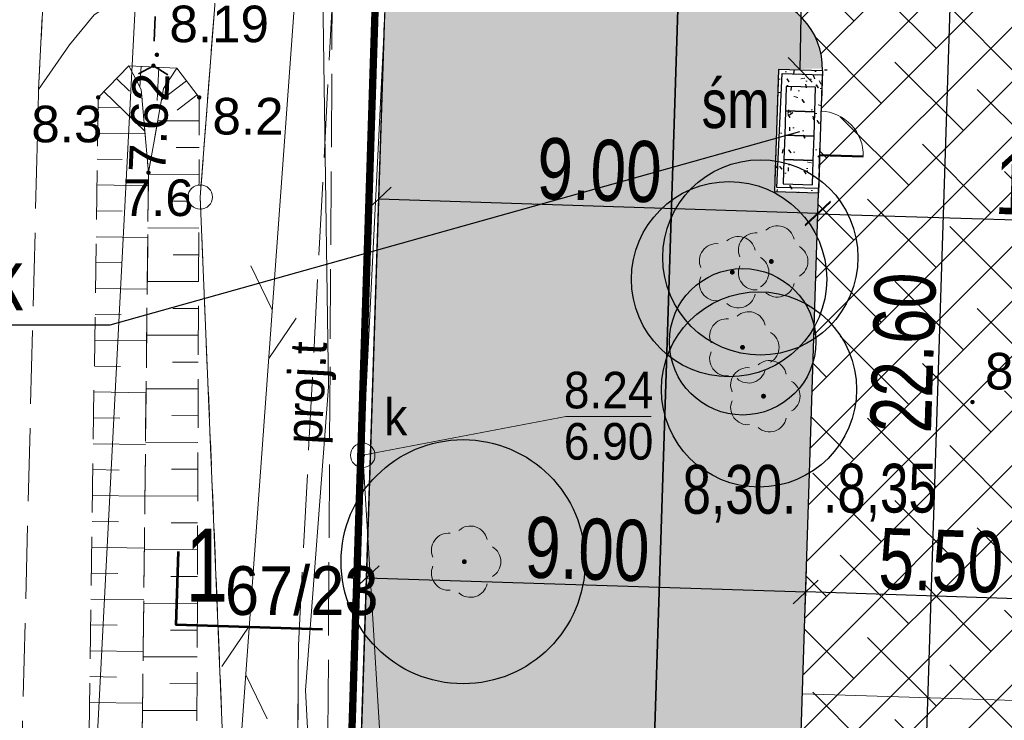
# Model space of a CAD drawing. Extents: x -3 to 10956327, y 0 to 11904415.
# Tile 8 of 15: x 5478128 to 5478148, y 5952206 to 5952220. Entities that reach past the tile are written whole.
import ezdxf
from ezdxf.enums import TextEntityAlignment as Align

# ---------------------------------------------------------------- set-up
doc = ezdxf.new("R2010")
doc.units = 0
doc.header["$LTSCALE"] = 0.5
doc.header["$PDMODE"] = 33
doc.header["$PDSIZE"] = 0.3
for name, pattern in [('1 1', [2, 1, -1]), ('2 1', [3, 2, -1]), ('3 1', [4, 3, -1]), ('EGKK', [4, 3, -1]), ('EGUG', [2, 1, -1]), ('HIDDEN', [0.375, 0.25, -0.125])]:
    doc.linetypes.add(name, pattern=pattern)
doc.layers.get('0').update_dxf_attribs({"color": 251})
doc.layers.get('Defpoints').update_dxf_attribs({"color": 251})
for name, color, linetype, lineweight in [('--budynek', 7, 'Continuous', 20), ('--drzewa do usunięcia', 1, 'Continuous', 30), ('--linia  zabudowy', 1, 'Continuous', 35), ('--naw.utw.proj', 251, 'Continuous', 0), ('--wymiary', 7, 'Continuous', 0), ('--zagos.terenu', 7, 'Continuous', 30), ('EGDE', 7, 'Continuous', 20), ('EGDE_O', 7, 'Continuous', 20), ('EGKK', 251, 'Continuous', 20), ('EGPG', 251, 'Continuous', 20), ('EGPG_O', 251, 'Continuous', 20), ('EGUG', 251, 'Continuous', 20), ('OTK', 251, 'Continuous', 20), ('OTR', 251, 'Continuous', 20), ('OTRN', 251, 'Continuous', 20), ('OTRN_O', 251, 'Continuous', 18), ('OTRS', 251, 'Continuous', 20), ('OTRS_O', 251, 'Continuous', 18), ('OTZ', 3, 'Continuous', 20), ('SUE', 251, 'Continuous', 20), ('SUK', 251, 'Continuous', 20), ('SUK_O', 251, 'Continuous', 20), ('SUPS', 251, 'Continuous', 20), ('SUPS_O', 251, 'Continuous', 0), ('SUT', 251, 'Continuous', 20), ('SUT_O', 251, 'Continuous', 20)]:
    doc.layers.add(name, color=color, linetype=linetype, lineweight=lineweight)
for name, color, linetype in [('--drzewa', 74, 'Continuous'), ('--granica', 2, 'Continuous'), ('--OPISY', 7, 'Continuous'), ('--rzędne terenu', 5, 'Continuous'), ('--trawa', 104, 'Continuous'), ('--utw.ażur', 251, 'Continuous'), ('-przekrój porzez terenPZT', 3, 'Continuous')]:
    doc.layers.add(name, color=color, linetype=linetype)
doc.styles.add('1-500', font='arial.ttf', dxfattribs={"width": 0.75, "height": 1.25})
doc.styles.add('BDOT', font='Arial.ttf', dxfattribs={"width": 0.9})
doc.styles.add('EGBP', font='arial.ttf')
doc.styles.add('EGiB', font='Arial.ttf', dxfattribs={"width": 0.9})
doc.styles.add('GESUT', font='Arial.ttf', dxfattribs={"width": 0.9})
doc.styles.add('STYL-1', font='arial.ttf', dxfattribs={"width": 0.75})
doc.linetypes.add('LINIA ZAB2', pattern='A,0.4,[135,RODZLIN.shx,S=0.015,R=0,X=-0.1,Y=0],0.4', length=0.8)
doc.linetypes.add('OGRODZENIE1', pattern='A,0.4,-0.06,[143,RODZLIN.shx,S=0.012,R=0,X=0,Y=0],-0.06,0.4', length=0.92)
doc.linetypes.add('SUTP', pattern='A,7.5,[50,msgB.shx,S=1,R=0,X=0,Y=0],15,[50,msgB.shx,S=1,R=180,X=0,Y=0],7.5', length=30)
doc.dimstyles.new('1-500', dxfattribs={"dimtxt": 1.25, "dimasz": 0.5, "dimexe": 0.5, "dimexo": 1, "dimgap": 0.09, "dimtad": 1, "dimzin": 0, "dimdsep": 46, "dimtxsty": '1-500', "dimblk": 'OBLIQUE', "dimcen": 0.09, "dimclrt": 256, "dimadec": 0, "dimazin": 0, "dimtfac": 1, "dimtdec": 4, "dimtix": 1, "dimtofl": 0, "dimtmove": 2, "dimatfit": 3, "dimldrblk": 'OBLIQUE', "dimfxl": 0.5, "dimfxlon": 1, "dimtvp": 0.9, "dimtolj": 1, "dimtzin": 0, "dimarcsym": 0})

# ---------------------------------------------------------------- blocks, each defined once
blk = doc.blocks.new('OTZL')
at = {"layer": 'OTZ', "color": 0, "lineweight": 18, "const_width": 0.1}
blk.add_lwpolyline([(-0.05, 0, 1), (0.05, 0, 1)], format="xyb", close=True, dxfattribs=at)
at = {"layer": 'OTZ', "color": 0, "lineweight": 18}
for centre, start, end in [((0.247, 0.761), 12, 132), ((-0.647, 0.47), 84, 204), ((0.8, 0), 300, 60), ((-0.647, -0.47), 156, 276), ((0.247, -0.761), 228, 348)]:
    blk.add_arc(centre, 0.7, start, end, dxfattribs=at)
blk = doc.blocks.new('OTRN')
at = {"layer": 'OTRN', "color": 0, "const_width": 0.09}
blk.add_lwpolyline([(-0.045, 0, 1), (0.045, 0, 1)], format="xyb", close=True, dxfattribs=at)
at = {"layer": 'OTRN_O', "color": 0, "style": 'BDOT'}
blk.add_attdef('RZEDNA', (0.514, 0.515), '', height=1.5, dxfattribs=at)
blk = doc.blocks.new('SUKS')
at = {"layer": 'SUK', "color": 0, "lineweight": 18}
blk.add_circle((0, 0), 0.5, dxfattribs=at)
blk = doc.blocks.new('SUPS_A')
at = {"layer": 'SUPS', "color": 0, "const_width": 0.09, "flags": 128}
blk.add_lwpolyline([(-0.045, 0, 1), (0.045, 0, 1)], format="xyb", close=True, dxfattribs=at)
at = {"layer": 'SUPS_O', "color": 0, "style": 'GESUT', "width": 0.9}
blk.add_attdef('RZG', text='', height=1.5, dxfattribs=at).set_placement((3.31, -1.44), align=Align.CENTER)
blk.add_attdef('RZD', text='', height=1.5, dxfattribs=at).set_placement((3.31, -2.04), align=Align.TOP_CENTER)
blk = doc.blocks.new('EGPG_a')
at = {"layer": 'EGPG_O', "color": 0, "style": 'EGBP'}
blk.add_attdef('NRP', (0.976, 0.519), '', height=1.5, dxfattribs=at)
at = {"color": 0}
blk.add_wipeout([(0.48, 0), (0.457, 0.148), (0.388, 0.282), (0.282, 0.388), (0.148, 0.457), (0, 0.48), (-0.148, 0.457), (-0.282, 0.388), (-0.388, 0.282), (-0.457, 0.148), (-0.48, 0), (-0.457, -0.148), (-0.388, -0.282), (-0.282, -0.388), (-0.148, -0.457), (0, -0.48), (0.148, -0.457), (0.282, -0.388), (0.388, -0.282), (0.457, -0.148)], dxfattribs=at).dxf.layer = 'EGPG'
at = {"layer": 'EGPG', "color": 0, "lineweight": 18}
blk.add_circle((0, 0, 1), 0.5, dxfattribs=at)
blk = doc.blocks.new('OTKZ')
at = {"layer": 'OTK', "color": 0, "linetype": 'Continuous', "lineweight": 35}
for q in [(-0.6, -0.36), (0.6, -0.36)]:
    blk.add_line((0, 0), q, dxfattribs=at)
blk = doc.blocks.new('SUTP')
at = {"layer": 'SUT', "color": 0, "lineweight": 18}
for p, q in [((-1, 0.268), (0, 2)), ((1, -1.732), (0, 0))]:
    blk.add_line(p, q, dxfattribs=at)
blk = doc.blocks.new('OTRS')
at = {"layer": 'OTRS', "color": 0, "lineweight": -3, "const_width": 0.09}
blk.add_lwpolyline([(-0.045, 0, 1), (0.045, 0, 1)], format="xyb", close=True, dxfattribs=at)
at = {"layer": 'OTRS_O', "color": 0, "style": 'BDOT'}
blk.add_attdef('RZEDNA', (0.514, 0.515), '', height=1.5, dxfattribs=at)
blk = doc.blocks.new('krzyż')
for p, q in [((0, -0.5), (0, 0.5)), ((-0.5, 0), (0.5, 0))]:
    blk.add_line(p, q)
blk = doc.blocks.new('_Oblique')
at = {"color": 0, "linetype": 'ByBlock', "lineweight": -2}
blk.add_line((-0.5, -0.5), (0.5, 0.5), dxfattribs=at)
blk = doc.blocks.new('*D228')
at = {"layer": '--wymiary', "color": 0, "lineweight": -2}
for p, q in [((5478135.657, 5952216.494), (5478135.664, 5952216.689)), ((5478144.653, 5952216.205), (5478144.659, 5952216.401)), ((5478135.647, 5952216.19), (5478144.643, 5952215.901))]:
    blk.add_line(p, q, dxfattribs=at)
at = {"layer": 'Defpoints', "color": 0}
for p in [(5478144.643, 5952215.901), (5478135.625, 5952215.495), (5478144.62, 5952215.206)]:
    blk.add_point(p, dxfattribs=at)
at = {"layer": '--wymiary', "color": 0, "lineweight": -2, "xscale": 0.5, "yscale": 0.5, "zscale": 0.5}
for p, rotation in [((5478135.647, 5952216.19), 178.160296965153), ((5478144.643, 5952215.901), 358.160296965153)]:
    blk.add_blockref('_Oblique', p, dxfattribs=dict(at, rotation=rotation))
at = {"layer": '--wymiary', "insert": (5478140.169, 5952216.773), "char_height": 1.25, "attachment_point": 5, "rotation": 358.1603, "style": '1-500'}
blk.add_mtext('\\A1;9.00', dxfattribs=at)
blk = doc.blocks.new('*D273')
at = {"layer": '--wymiary', "color": 0, "lineweight": -2}
for p, q in [((5478144.382, 5952207.778), (5478144.41, 5952208.641)), ((5478149.879, 5952207.602), (5478149.907, 5952208.464)), ((5478149.891, 5952207.964), (5478144.394, 5952208.141))]:
    blk.add_line(p, q, dxfattribs=at)
at = {"layer": 'Defpoints', "color": 0}
for p in [(5478144.394, 5952208.141), (5478144.35, 5952206.779), (5478149.847, 5952206.602)]:
    blk.add_point(p, dxfattribs=at)
at = {"layer": '--wymiary', "color": 0, "lineweight": -2, "xscale": 0.5, "yscale": 0.5, "zscale": 0.5}
for p, rotation in [((5478144.394, 5952208.141), 178.1602969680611), ((5478149.891, 5952207.964), 358.1602969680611)]:
    blk.add_blockref('_Oblique', p, dxfattribs=dict(at, rotation=rotation))
at = {"layer": '--wymiary', "insert": (5478147.166, 5952208.78), "char_height": 1.25, "attachment_point": 5, "rotation": 358.1603, "style": '1-500'}
blk.add_mtext('\\A1;5.50', dxfattribs=at)
blk = doc.blocks.new('*D274')
at = {"layer": '--wymiary', "color": 0, "lineweight": -2}
for p, q in [((5478135.392, 5952208.227), (5478135.414, 5952208.93)), ((5478144.387, 5952207.939), (5478144.41, 5952208.641)), ((5478135.398, 5952208.43), (5478144.394, 5952208.141))]:
    blk.add_line(p, q, dxfattribs=at)
at = {"layer": 'Defpoints', "color": 0}
for p in [(5478144.394, 5952208.141), (5478135.36, 5952207.228), (5478144.355, 5952206.939)]:
    blk.add_point(p, dxfattribs=at)
at = {"layer": '--wymiary', "color": 0, "lineweight": -2, "xscale": 0.5, "yscale": 0.5, "zscale": 0.5}
for p, rotation in [((5478135.398, 5952208.43), 178.1602969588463), ((5478144.394, 5952208.141), 358.1602969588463)]:
    blk.add_blockref('_Oblique', p, dxfattribs=dict(at, rotation=rotation))
at = {"layer": '--wymiary', "insert": (5478139.919, 5952209.013), "char_height": 1.25, "attachment_point": 5, "rotation": 358.1603, "style": '1-500'}
blk.add_mtext('\\A1;9.00', dxfattribs=at)
blk = doc.blocks.new('*D276')
at = {"layer": '--wymiary', "color": 0, "lineweight": -2}
for p, q in [((5478146.762, 5952201.724), (5478147.488, 5952224.313)), ((5478146.988, 5952224.329), (5478147.988, 5952224.297)), ((5478146.263, 5952201.74), (5478147.262, 5952201.708))]:
    blk.add_line(p, q, dxfattribs=at)
at = {"layer": 'Defpoints', "color": 0}
for p in [(5478145.938, 5952224.362), (5478147.488, 5952224.313), (5478145.212, 5952201.774)]:
    blk.add_point(p, dxfattribs=at)
at = {"layer": '--wymiary', "color": 0, "lineweight": -2, "xscale": 0.5, "yscale": 0.5, "zscale": 0.5}
for p, rotation in [((5478147.488, 5952224.313), 88.16029638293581), ((5478146.762, 5952201.724), 268.1602963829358)]:
    blk.add_blockref('_Oblique', p, dxfattribs=dict(at, rotation=rotation))
at = {"layer": '--wymiary', "insert": (5478146.397, 5952213.042), "char_height": 1.25, "attachment_point": 5, "rotation": 88.1603, "style": '1-500'}
blk.add_mtext('\\A1;22.60', dxfattribs=at)
blk = doc.blocks.new('furtka')
at = {"linetype": 'Continuous', "lineweight": 50, "flags": 128}
blk.add_lwpolyline([(0, 0), (0, 1.005)], dxfattribs=at)
at = {"linetype": 'Continuous'}
blk.add_arc((0, 0), 1.005, 0, 90, dxfattribs=at)
blk = doc.blocks.new('*D295')
at = {"layer": '--wymiary', "color": 0, "lineweight": -2}
for p, q in [((5478144.643, 5952215.882), (5478155.138, 5952215.564)), ((5478144.625, 5952215.303), (5478144.628, 5952215.382)), ((5478155.12, 5952214.985), (5478155.123, 5952215.064))]:
    blk.add_line(p, q, dxfattribs=at)
at = {"layer": 'Defpoints', "color": 0}
for p in [(5478144.656, 5952216.303), (5478155.151, 5952215.985), (5478155.138, 5952215.564)]:
    blk.add_point(p, dxfattribs=at)
at = {"layer": '--wymiary', "color": 0, "lineweight": -2, "xscale": 0.5, "yscale": 0.5, "zscale": 0.5}
for p, rotation in [((5478144.643, 5952215.882), 178.2625301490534), ((5478155.138, 5952215.564), 358.2625301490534)]:
    blk.add_blockref('_Oblique', p, dxfattribs=dict(at, rotation=rotation))
at = {"layer": '--wymiary', "insert": (5478149.913, 5952216.451), "char_height": 1.25, "attachment_point": 5, "rotation": 358.2625, "style": '1-500'}
blk.add_mtext('\\A1;10.50', dxfattribs=at)
blk = doc.blocks.new('*D316')
at = {"layer": '--wymiary', "color": 0, "lineweight": -2}
for p, q in [((5478144.282, 5952218.837), (5478144.391, 5952225.788)), ((5478144.946, 5952225.779), (5478144.891, 5952225.78)), ((5478144.837, 5952218.828), (5478144.782, 5952218.829))]:
    blk.add_line(p, q, dxfattribs=at)
at = {"layer": 'Defpoints', "color": 0}
for p in [(5478143.946, 5952225.795), (5478144.391, 5952225.788), (5478143.837, 5952218.844)]:
    blk.add_point(p, dxfattribs=at)
at = {"layer": '--wymiary', "color": 0, "lineweight": -2, "xscale": 0.5, "yscale": 0.5, "zscale": 0.5}
for p, rotation in [((5478144.391, 5952225.788), 89.1029324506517), ((5478144.282, 5952218.837), 269.1029324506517)]:
    blk.add_blockref('_Oblique', p, dxfattribs=dict(at, rotation=rotation))
at = {"layer": '--wymiary', "insert": (5478143.608, 5952222.324), "char_height": 1.25, "attachment_point": 5, "rotation": 89.1029, "style": '1-500'}
blk.add_mtext('\\A1;6.95', dxfattribs=at)
blk = doc.blocks.new('*D326')
at = {"color": 0, "lineweight": -2}
for p, q in [((5478123.686, 5952226.313), (5478122.788, 5952198.283)), ((5478124.185, 5952226.297), (5478123.186, 5952226.329)), ((5478123.288, 5952198.267), (5478122.288, 5952198.299))]:
    blk.add_line(p, q, dxfattribs=at)
at = {"layer": 'Defpoints', "color": 0}
for p in [(5478135.96, 5952225.92), (5478122.788, 5952198.283), (5478135.062, 5952197.89)]:
    blk.add_point(p, dxfattribs=at)
at = {"color": 0, "lineweight": -2, "xscale": 0.5, "yscale": 0.5, "zscale": 0.5}
for p, rotation in [((5478123.686, 5952226.313), 88.16605781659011), ((5478122.788, 5952198.283), 268.1660578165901)]:
    blk.add_blockref('_Oblique', p, dxfattribs=dict(at, rotation=rotation))
at = {"insert": (5478122.509, 5952212.321), "char_height": 1.25, "attachment_point": 5, "rotation": 88.1661, "style": '1-500'}
blk.add_mtext('\\A1;28.04', dxfattribs=at)

msp = doc.modelspace()

# ---------------------------------------------------------------- hatches: boundary and pattern name
at = {"layer": '--naw.utw.proj', "linetype": 'HIDDEN'}
h = msp.add_hatch(dxfattribs=at)
h.set_pattern_fill('02-Tynk zaprawa', color=256, scale=0.75)
h.set_pattern_definition([(10, (2711033.6082, 2969837.811), (-0.0214054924, 2.2809355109), [0, -0.75]), (12, (2711033.8332, 2969837.436), (-0.2477180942, 2.2476122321), [0, -0.75]), (-3, (2711033.3082, 2969837.286), (0.4922419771, 2.2272904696), [0, -1.125]), (-82, (2711033.3832, 2969837.3985), (3.1169359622, -0.6222621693), [0, -0.375]), (23, (2711033.3082, 2969837.3235), (0.5016122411, 2.657232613), [0, -0.6]), (58, (2711033.1582, 2969837.136), (2.8222854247, -0.4369839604), [0, -0.45]), (79, (2711033.1582, 2969837.586), (-2.771084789, 1.0734705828), [0, -0.675]), (40, (2711033.6082, 2969837.811), (-2.12318687, 3.1137120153), [0, -0.75]), (92, (2711033.8332, 2969837.436), (-3.0060248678, 0.120164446), [0, -0.75]), (-43, (2711033.308, 2969837.286), (3.8547490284, 3.5838575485), [0, -1.125]), (-12, (2711033.3832, 2969837.3985), (1.4948562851, 1.9825248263), [0, -0.375]), (63, (2711033.3082, 2969837.3235), (-1.2569534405, 2.3239391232), [0, -0.675]), (6, (2711033.1582, 2969837.136), (1.161955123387, -0.292645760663), [0, -0.45]), (138, (2711033.1582, 2969837.586), (-2.8492060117, -2.3797636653), [0, -3.225]), (82, (2711033.6082, 2969837.811), (-2.1759132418, 0.684490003), [0.075, -0.75]), (-12, (2711033.8332, 2969837.436), (0.6878845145, 2.1540519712), [0.075, -0.75]), (37, (2711033.3082, 2969837.286), (-1.0545954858, 2.0226105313), [0.075, -1.125]), (-102, (2711033.3832, 2969837.3985), (2.7161355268, -1.6507900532), [0.075, -0.375]), (103, (2711033.3082, 2969837.3235), (-2.5297592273, 0.9554152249), [0.075, -0.6]), (-19, (2711033.1582, 2969837.136), (0.2090919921, -2.8482504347), [0.075, -0.45]), (9, (2711033.1582, 2969837.586), (0.0609655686, 2.9711164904), [0.075, -0.675]), (-92, (2711033.6082, 2969837.811), (3.73462829, -0.5056446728), [0.075, -0.75]), (-62, (2711033.8332, 2969837.436), (2.7544738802, 1.20975148), [0.075, -0.75]), (143, (2711033.308, 2969837.286), (-3.459017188, -3.967155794), [0.075, -1.125]), (112, (2711033.3832, 2969837.3985), (-2.4795005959, 0.1306782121), [0.075, -0.375]), (-53, (2711033.3082, 2969837.3235), (2.6397547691, 0.1109944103), [0.075, -0.675]), (126, (2711033.1582, 2969837.136), (-0.32753889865, 1.152605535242), [0.075, -0.45]), (38, (2711033.1582, 2969837.586), (-1.8488502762, 3.219161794), [0.075, -3.225]), (82, (2711033.6157, 2969837.811), (-2.1759132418, 0.684490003), [0.075, -0.75]), (-12, (2711033.8407, 2969837.436), (0.6878845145, 2.1540519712), [0.075, -0.75]), (37, (2711033.3157, 2969837.286), (-1.0545954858, 2.0226105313), [0.075, -1.125]), (-102, (2711033.3907, 2969837.3985), (2.7161355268, -1.6507900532), [0.075, -0.375]), (103, (2711033.3157, 2969837.3235), (-2.5297592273, 0.9554152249), [0.075, -0.6]), (-19, (2711033.1507, 2969837.136), (0.2090919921, -2.8482504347), [0.075, -0.45]), (9, (2711033.1507, 2969837.586), (0.0609655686, 2.9711164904), [0.075, -0.675]), (-92, (2711033.6157, 2969837.811), (3.73462829, -0.5056446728), [0.075, -0.75]), (-62, (2711033.8407, 2969837.436), (2.7544738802, 1.20975148), [0.075, -0.75]), (143, (2711033.3157, 2969837.286), (-3.459017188, -3.967155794), [0.075, -1.125]), (112, (2711033.3907, 2969837.3985), (-2.4795005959, 0.1306782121), [0.075, -0.375]), (-53, (2711033.3157, 2969837.3235), (2.6397547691, 0.1109944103), [0.075, -0.675]), (126, (2711033.1507, 2969837.136), (-0.32753889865, 1.152605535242), [0.075, -0.45]), (38, (2711033.1507, 2969837.586), (-1.8488502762, 3.219161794), [0.075, -3.225])])
h.paths.add_polyline_path([(5478143.837, 5952218.844), (5478144.736, 5952218.815), (5478144.656, 5952216.316), (5478143.757, 5952216.345)])
at = {"layer": '--utw.ażur'}
h = msp.add_hatch(dxfattribs=at)
h.set_pattern_fill('ANSI38', color=256, scale=0.25, style=0)
h.paths.add_polyline_path([(5478144.246, 5952203.557, -0.284874), (5478146.06, 5952201.747), (5478149.687, 5952201.63), (5478150.3, 5952220.716), (5478156.301, 5952220.533), (5478156.414, 5952224.036), (5478141.917, 5952224.491), (5478139.418, 5952224.572), (5478135.906, 5952224.684), (5478135.77, 5952220.602), (5478143.285, 5952220.362, -0.405573), (5478144.737, 5952218.863), (5478144.656, 5952216.316)])

# ---------------------------------------------------------------- linework, layer by layer
at = {"layer": '--drzewa'}
for centre, radius in [((5478143.465, 5952214.993, 8.209), 2), ((5478142.824, 5952214.547, 8.209), 2), ((5478143.103, 5952213.264, 8.209), 1.5), ((5478143.437, 5952212.288, 8.209), 2)]:
    msp.add_circle(centre, radius, dxfattribs=at)
at = {"layer": '--linia  zabudowy', "linetype": 'LINIA ZAB2', "ltscale": 10}
msp.add_lwpolyline([(5478142.281, 5952235.821), (5478142.121, 5952230.823), (5478141.96, 5952225.826), (5478141.057, 5952197.707)], dxfattribs=at)
at = {"layer": '--wymiary'}
msp.add_line((5478151.275, 5952205.831), (5478144.327, 5952206.055), dxfattribs=at)
at = {"layer": '--zagos.terenu', "linetype": 'HIDDEN', "lineweight": 25, "ltscale": 5}
msp.add_line((5478144.736, 5952218.815), (5478144.656, 5952216.316), dxfattribs=at)
at = {"layer": '--zagos.terenu', "linetype": 'Continuous'}
msp.add_line((5478144.246, 5952203.556), (5478144.656, 5952216.316), dxfattribs=at)
msp.add_lwpolyline([(5478144.736, 5952218.815), (5478143.837, 5952218.844), (5478143.757, 5952216.345), (5478144.656, 5952216.316)], dxfattribs=at)
at = {"layer": '--zagos.terenu', "linetype": 'Continuous', "lineweight": 25, "ltscale": 5, "flags": 128}
for points in [[(5478143.981, 5952217.996), (5478144.581, 5952217.977), (5478144.597, 5952218.477), (5478143.997, 5952218.496)], [(5478143.965, 5952217.496), (5478144.565, 5952217.477), (5478144.581, 5952217.977), (5478143.981, 5952217.996)], [(5478143.949, 5952216.997), (5478144.549, 5952216.977), (5478144.565, 5952217.477), (5478143.965, 5952217.496)], [(5478143.933, 5952216.497), (5478144.533, 5952216.478), (5478144.549, 5952216.977), (5478143.949, 5952216.997)]]:
    msp.add_lwpolyline(points, close=True, dxfattribs=at)
at = {"layer": '--zagos.terenu', "linetype": 'Continuous'}
msp.add_arc((5478143.237, 5952218.863), 1.5, 358.1603, 88.1603, dxfattribs=at)
at = {"layer": '-przekrój porzez terenPZT', "lineweight": 53}
msp.add_lwpolyline([(5478134.497, 5952207.374), (5478131.498, 5952207.47), (5478131.547, 5952208.97)], dxfattribs=at)
at = {"color": 104}
msp.add_line((5478143.829, 5952218.588), (5478143.764, 5952216.589), dxfattribs=at)
at = {"color": 6}
msp.add_line((5478144.672, 5952216.816), (5478144.688, 5952217.316), dxfattribs=at)
at = {"color": 34, "linetype": 'OGRODZENIE1', "lineweight": 30, "ltscale": 3}
msp.add_lwpolyline([(5478143.91, 5952218.758), (5478144.734, 5952218.731), (5478144.659, 5952216.401), (5478143.8, 5952216.425)], close=True, dxfattribs=at)
at = {"layer": 'OTK', "linetype": '3 1', "lineweight": 18}
msp.add_lwpolyline([(5478128.828, 5952171.097), (5478128.63, 5952175.15), (5478128.21, 5952200), (5478128.68, 5952218.43), (5478128.8, 5952220.95), (5478128.95, 5952224.6), (5478129.06, 5952228.05), (5478130.35, 5952248.13), (5478131.12, 5952258.45), (5478131.23, 5952259.771)], dxfattribs=at)
msp.add_lwpolyline([(5478128.68, 5952218.43), (5478129.31, 5952219.35), (5478129.82, 5952219.96), (5478130.43, 5952220.37), (5478131.15, 5952220.59), (5478132.38, 5952220.77), (5478135.792, 5952220.602), (5478135.928, 5952224.684), (5478133.98, 5952224.84), (5478132.3, 5952224.98), (5478131.27, 5952225.19), (5478130.69, 5952225.52), (5478130.02, 5952226.28), (5478129.5, 5952227.17), (5478129.06, 5952228.05), (5478128.95, 5952224.6), (5478128.8, 5952220.95)], close=True, dxfattribs=at)
at = {"layer": 'OTK', "linetype": '1 1', "lineweight": 35, "flags": 128}
msp.add_lwpolyline([(5478131.32, 5952226.92), (5478131.03, 5952218.92)], dxfattribs=at)
at = {"layer": 'OTR'}
for p, q in [((5478130.777, 5952218.907), (5478130.755, 5952218.478)), ((5478131.144, 5952218.889), (5478131.109, 5952218.21)), ((5478130.273, 5952218.655), (5478130.539, 5952218.396)), ((5478131.708, 5952218.611), (5478131.199, 5952218.221)), ((5478130.016, 5952218.389), (5478130.855, 5952217.576)), ((5478131.928, 5952218.325), (5478131.516, 5952218.009)), ((5478129.897, 5952218.067), (5478130.355, 5952218.06)), ((5478131.968, 5952217.79), (5478131.122, 5952217.793)), ((5478129.889, 5952217.537), (5478130.86, 5952217.523)), ((5478131.966, 5952217.241), (5478131.494, 5952217.243)), ((5478129.882, 5952217.007), (5478130.394, 5952216.999)), ((5478131.964, 5952216.692), (5478130.93, 5952216.696)), ((5478129.874, 5952216.477), (5478130.927, 5952216.461)), ((5478131.962, 5952216.143), (5478131.443, 5952216.145)), ((5478129.867, 5952215.947), (5478130.394, 5952215.939)), ((5478131.96, 5952215.594), (5478130.918, 5952215.598)), ((5478129.859, 5952215.416), (5478130.915, 5952215.401)), ((5478131.958, 5952215.045), (5478131.435, 5952215.047)), ((5478129.851, 5952214.886), (5478130.38, 5952214.879)), ((5478131.956, 5952214.496), (5478130.905, 5952214.5)), ((5478129.844, 5952214.356), (5478130.904, 5952214.341)), ((5478129.836, 5952213.826), (5478130.367, 5952213.819)), ((5478131.954, 5952213.947), (5478131.427, 5952213.949)), ((5478131.952, 5952213.398), (5478130.893, 5952213.401)), ((5478129.828, 5952213.296), (5478130.892, 5952213.281)), ((5478129.821, 5952212.766), (5478130.354, 5952212.758)), ((5478131.95, 5952212.849), (5478131.419, 5952212.85)), ((5478129.813, 5952212.236), (5478130.88, 5952212.221)), ((5478131.948, 5952212.299), (5478130.881, 5952212.303)), ((5478129.806, 5952211.706), (5478130.34, 5952211.698)), ((5478131.946, 5952211.75), (5478131.41, 5952211.752)), ((5478129.798, 5952211.176), (5478130.869, 5952211.16)), ((5478131.944, 5952211.201), (5478130.869, 5952211.205)), ((5478129.79, 5952210.646), (5478130.327, 5952210.638)), ((5478131.942, 5952210.652), (5478131.402, 5952210.654)), ((5478129.783, 5952210.116), (5478130.857, 5952210.1)), ((5478131.94, 5952210.103), (5478130.857, 5952210.107)), ((5478129.775, 5952209.586), (5478130.313, 5952209.578)), ((5478131.937, 5952209.554), (5478131.394, 5952209.556)), ((5478129.768, 5952209.056), (5478130.845, 5952209.04)), ((5478131.935, 5952209.005), (5478130.845, 5952209.009)), ((5478129.76, 5952208.525), (5478130.3, 5952208.518)), ((5478131.933, 5952208.456), (5478131.386, 5952208.458)), ((5478129.752, 5952207.995), (5478130.834, 5952207.98)), ((5478131.931, 5952207.907), (5478130.833, 5952207.911)), ((5478129.745, 5952207.465), (5478130.286, 5952207.458)), ((5478131.929, 5952207.358), (5478131.378, 5952207.36)), ((5478129.737, 5952206.935), (5478130.822, 5952206.92)), ((5478131.927, 5952206.809), (5478130.821, 5952206.813)), ((5478129.729, 5952206.405), (5478130.273, 5952206.397)), ((5478131.925, 5952206.26), (5478131.37, 5952206.262)), ((5478129.722, 5952205.875), (5478130.81, 5952205.859)), ((5478131.923, 5952205.711), (5478130.809, 5952205.715))]:
    msp.add_line(p, q, dxfattribs=at)
at = {"layer": 'OTR', "linetype": '2 1', "lineweight": 18}
for points in [[(5478131.389, 5952170.103), (5478131.02, 5952177.9), (5478130.74, 5952199.46), (5478130.93, 5952216.73), (5478130.78, 5952218.43), (5478130.53, 5952218.92), (5478129.9, 5952218.27), (5478129.63, 5952199.49), (5478129.66, 5952187.82), (5478130.01, 5952177.81), (5478130.345, 5952170.112)], [(5478132.241, 5952170.434), (5478131.84, 5952177.88), (5478131.9, 5952199.5), (5478131.97, 5952218.27), (5478131.51, 5952218.87), (5478131.24, 5952218.45), (5478130.93, 5952216.73), (5478130.74, 5952199.46), (5478131.02, 5952177.9), (5478131.359, 5952170.742)]]:
    msp.add_lwpolyline(points, dxfattribs=at)
msp.add_lwpolyline([(5478130.53, 5952218.92), (5478130.78, 5952218.43), (5478130.93, 5952216.73), (5478131.24, 5952218.45), (5478131.51, 5952218.87)], close=True, dxfattribs=at)

# ---------------------------------------------------------------- block references
at = {"layer": '--budynek', "linetype": 'Continuous', "xscale": -0.9000000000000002, "yscale": 0.9000000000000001, "rotation": 268.1767586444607}
msp.add_blockref('furtka', (5478144.669, 5952217.087), dxfattribs=at)
at = {"layer": '--drzewa do usunięcia', "xscale": 2, "yscale": 2, "zscale": 2, "rotation": 45}
msp.add_blockref('krzyż', (5478149.54, 5952208.74, 8.36), dxfattribs=at)
at = {"layer": 'OTK', "xscale": 0.5, "yscale": 0.5, "zscale": 0.5, "rotation": 357.9239370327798}
msp.add_blockref('OTKZ', (5478131.03, 5952218.92), dxfattribs=at)
at = {"layer": 'OTRN'}
ref = msp.add_blockref('OTRN', (5478129.9, 5952218.27), dxfattribs=dict(at, xscale=0.5, yscale=0.5, zscale=0.5, rotation=360))
ref.add_attrib('RZEDNA', '8.3', (5478128.53, 5952217.35, 8.3), dxfattribs={"layer": 'OTRN_O', "color": 0, "height": 0.75, "style": 'BDOT'})
ref = msp.add_blockref('OTRN', (5478131.97, 5952218.27), dxfattribs=dict(at, xscale=0.5, yscale=0.5, zscale=0.5, rotation=360))
ref.add_attrib('RZEDNA', '8.2', (5478132.24, 5952217.51, 8.2), dxfattribs={"layer": 'OTRN_O', "color": 0, "height": 0.75, "style": 'BDOT'})
ref = msp.add_blockref('OTRN', (5478130.93, 5952216.73), dxfattribs=dict(at, xscale=0.5, yscale=0.5, zscale=0.5, rotation=360))
ref.add_attrib('RZEDNA', '7.6', (5478130.4, 5952215.84, 7.6), dxfattribs={"layer": 'OTRN_O', "color": 0, "height": 0.75, "style": 'BDOT'})
at = {"layer": 'OTRN', "xscale": 0.5, "yscale": 0.5, "zscale": 0.5}
msp.add_blockref('OTRN', (5478147.81, 5952212.03, 8.29), dxfattribs=at).add_auto_attribs({'RZEDNA': '8.3'})
at = {"layer": 'OTRS', "xscale": 0.5, "yscale": 0.5, "zscale": 0.5}
msp.add_blockref('OTRS', (5478131.102, 5952219.143, 8.185), dxfattribs=at).add_auto_attribs({'RZEDNA': '8.19'})
at = {"layer": 'OTRS'}
ref = msp.add_blockref('OTRS', (5478131.03, 5952218.92, 7.621), dxfattribs=dict(at, xscale=0.5, yscale=0.5, zscale=0.5))
ref.add_attrib('RZEDNA', '7.62', (5478131.272, 5952216.716, 7.621), dxfattribs={"layer": 'OTRS_O', "color": 0, "height": 0.75, "rotation": 447.4647, "style": 'BDOT'})
at = {"layer": 'OTZ', "lineweight": 18, "xscale": 0.5, "yscale": 0.5, "zscale": 0.5}
for p in [(5478143.69, 5952214.91, 8.428), (5478142.89, 5952214.69, 8.209), (5478143.1, 5952213.15, 8.202), (5478143.53, 5952212.15, 8.285)]:
    msp.add_blockref('OTZL', p, dxfattribs=at)
at = {"layer": 'OTZ', "xscale": 0.5, "yscale": 0.5, "zscale": 0.5, "rotation": 360}
msp.add_blockref('OTZL', (5478137.4, 5952208.76), dxfattribs=at)
at = {"layer": 'SUK', "xscale": 0.5, "yscale": 0.5, "zscale": 0.5, "rotation": 360}
msp.add_blockref('SUKS', (5478135.32, 5952210.94), dxfattribs=at)
at = {"layer": 'SUT', "linetype": 'SUTP', "lineweight": 18, "xscale": 0.5, "yscale": 0.5, "zscale": 0.5, "rotation": 355.8464788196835}
msp.add_blockref('SUTP', (5478132.922, 5952206.44), dxfattribs=at)

# ---------------------------------------------------------------- texts
at = {"layer": '--OPISY', "insert": (5478123.555, 5952215.161), "char_height": 1.25, "width": 27.21426, "attachment_point": 1, "line_spacing_factor": 0.8, "style": '1-500'}
msp.add_mtext('\\pxsm1,;śmietnik', dxfattribs=at)
at = {"layer": '--rzędne terenu', "char_height": 1, "width": 11.893, "attachment_point": 1, "style": 'STYL-1'}
for s, insert in [('8,30. ', (5478141.871, 5952210.742, -2.051)), ('.8,35 ', (5478144.751, 5952210.766, -18.512))]:
    msp.add_mtext(s, dxfattribs=dict(at, insert=insert))
at = {"layer": '-przekrój porzez terenPZT', "lineweight": 53, "insert": (5478131.686, 5952209.438), "char_height": 1.5, "width": 2.11391, "attachment_point": 1, "style": 'STYL-1'}
msp.add_mtext('1', dxfattribs=at)
at = {"color": 0, "linetype": 'Continuous', "insert": (5478142.262, 5952218.643), "char_height": 1, "width": 0.99254, "attachment_point": 1, "style": '1-500'}
msp.add_mtext('śm', dxfattribs=at)
at = {"layer": 'EGDE_O', "insert": (5478132.496, 5952207.654), "char_height": 1, "attachment_point": 7, "style": 'EGiB'}
msp.add_mtext('67/23', dxfattribs=at)
at = {"layer": 'SUK_O', "insert": (5478135.76, 5952211.35), "char_height": 0.75, "attachment_point": 7, "style": 'GESUT'}
msp.add_mtext('k', dxfattribs=at)

# ---------------------------------------------------------------- dimensions: what is measured, and where the dimension line sits
at = {"layer": '--wymiary'}
for p1, p2, distance, picture, middle in [((5478143.837, 5952218.844), (5478143.946, 5952225.795), -0.445, '*D316', (5478143.608, 5952222.324)), ((5478135.625, 5952215.495), (5478144.62, 5952215.206), 0.695, '*D228', (5478140.169, 5952216.773)), ((5478144.656, 5952216.303), (5478155.151, 5952215.985), -0.421, '*D295', (5478149.913, 5952216.451))]:
    dim = msp.add_aligned_dim(p1=p1, p2=p2, distance=distance, dimstyle='1-500', dxfattribs=at)
    dim.commit()
    dim.dimension.update_dxf_attribs({"geometry": picture, "text_midpoint": middle})
for p1, p2, distance, override, picture, middle in [((5478145.212, 5952201.774), (5478145.938, 5952224.362), -1.551, {"dimtxt": 1.25, "dimtxsty": '1-500'}, '*D276', (5478146.397, 5952213.042)), ((5478135.36, 5952207.228), (5478144.355, 5952206.939), 1.203, {"dimtxt": 1.25}, '*D274', (5478139.919, 5952209.013)), ((5478149.847, 5952206.602), (5478144.35, 5952206.779), -1.363, {"dimtxt": 1.25}, '*D273', (5478147.166, 5952208.78))]:
    dim = msp.add_aligned_dim(p1=p1, p2=p2, distance=distance, dimstyle='1-500', override=override, dxfattribs=at)
    dim.commit()
    dim.dimension.update_dxf_attribs({"geometry": picture, "text_midpoint": middle})

# ---------------------------------------------------------------- next in the draw order: hatches: boundary and pattern name
at = {"layer": '--trawa', "linetype": 'HIDDEN', "transparency": 33554687}
h = msp.add_hatch(dxfattribs=at)
h.set_pattern_fill('02-Tynk zaprawa', color=256, scale=2)
h.set_pattern_definition([(10, (0.8, 1.2), (-0.057081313, 6.0824946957), [0, -2]), (12, (1.4, 0.2), (-0.6605815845, 5.993632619), [0, -2]), (-3, (0, -0.2), (1.312645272, 5.9394412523), [0, -3]), (-82, (0.2, 0.1), (8.311829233, -1.659365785), [0, -1]), (23, (0, -0.1), (1.337632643, 7.0859536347), [0, -1.6]), (58, (-0.4, -0.6), (7.526094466, -1.165290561), [0, -1.2]), (79, (-0.4, 0.6), (-7.389559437, 2.862588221), [0, -1.8]), (40, (0.8, 1.2), (-5.661831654, 8.303232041), [0, -2]), (92, (1.4, 0.2), (-8.016066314, 0.3204385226), [0, -2]), (-43, (0, -0.2), (10.279330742, 9.556953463), [0, -3]), (-12, (0.2, 0.1), (3.986283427, 5.28673287), [0, -1]), (63, (0, -0.1), (-3.3518758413, 6.1971709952), [0, -1.8]), (6, (-0.4, -0.6), (3.0985469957, -0.7803886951), [0, -1.2]), (138, (-0.4, 0.6), (-7.597882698, -6.346036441), [0, -8.6]), (82, (0.8, 1.2), (-5.8024353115, 1.8253066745), [0.2, -2]), (-12, (1.4, 0.2), (1.8343587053, 5.74413859), [0.2, -2]), (37, (0, -0.2), (-2.812254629, 5.3936280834), [0.2, -3]), (-102, (0.2, 0.1), (7.2430280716, -4.4021068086), [0.2, -1]), (103, (0, -0.1), (-6.746024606, 2.547773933), [0.2, -1.6]), (-19, (-0.4, -0.6), (0.5575786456, -7.5953344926), [0.2, -1.2]), (9, (-0.4, 0.6), (0.1625748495, 7.922977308), [0.2, -1.8]), (-92, (0.8, 1.2), (9.959008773, -1.348385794), [0.2, -2]), (-62, (1.4, 0.2), (7.3452636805, 3.2260039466), [0.2, -2]), (143, (0, -0.2), (-9.224045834, -10.579082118), [0.2, -3]), (112, (0.2, 0.1), (-6.612001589, 0.3484752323), [0.2, -1]), (-53, (0, -0.1), (7.039346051, 0.295985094), [0.2, -1.8]), (126, (-0.4, -0.6), (-0.87343706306, 3.07361476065), [0.2, -1.2]), (38, (-0.4, 0.6), (-4.930267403, 8.584431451), [0.2, -8.6]), (82, (0.82, 1.2), (-5.8024353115, 1.8253066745), [0.2, -2]), (-12, (1.42, 0.2), (1.8343587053, 5.74413859), [0.2, -2]), (37, (0.02, -0.2), (-2.812254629, 5.3936280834), [0.2, -3]), (-102, (0.22, 0.1), (7.2430280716, -4.4021068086), [0.2, -1]), (103, (0.02, -0.1), (-6.746024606, 2.547773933), [0.2, -1.6]), (-19, (-0.42, -0.6), (0.5575786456, -7.5953344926), [0.2, -1.2]), (9, (-0.42, 0.6), (0.1625748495, 7.922977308), [0.2, -1.8]), (-92, (0.82, 1.2), (9.959008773, -1.348385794), [0.2, -2]), (-62, (1.42, 0.2), (7.3452636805, 3.2260039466), [0.2, -2]), (143, (0.02, -0.2), (-9.224045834, -10.579082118), [0.2, -3]), (112, (0.22, 0.1), (-6.612001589, 0.3484752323), [0.2, -1]), (-53, (0.02, -0.1), (7.039346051, 0.295985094), [0.2, -1.8]), (126, (-0.42, -0.6), (-0.87343706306, 3.07361476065), [0.2, -1.2]), (38, (-0.42, 0.6), (-4.930267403, 8.584431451), [0.2, -8.6])])
h.paths.add_polyline_path([(5478182.42, 5952197.17), (5478135.06, 5952197.9), (5478135.792, 5952220.602), (5478143.285, 5952220.362, -0.40553), (5478144.737, 5952218.863), (5478143.837, 5952218.844), (5478143.757, 5952216.345), (5478144.656, 5952216.316), (5478144.246, 5952203.557, -0.282841), (5478146.06, 5952201.747), (5478149.687, 5952201.63, -0.445333), (5478151.195, 5952203.332), (5478154.741, 5952203.219), (5478154.824, 5952205.804), (5478159.322, 5952205.659), (5478159.174, 5952201.067), (5478167.014, 5952200.816), (5478167.431, 5952213.809), (5478159.591, 5952214.061), (5478159.442, 5952209.401), (5478159.47, 5952210.277), (5478159.442, 5952209.401), (5478155.213, 5952209.976), (5478155.298, 5952220.56), (5478156.297, 5952220.528), (5478156.414, 5952224.036), (5478141.917, 5952224.491), (5478141.956, 5952225.691), (5478139.457, 5952225.771), (5478139.418, 5952224.572), (5478135.928, 5952224.684), (5478135.96, 5952225.92), (5478183.22, 5952225.18)])

# ---------------------------------------------------------------- next in the draw order: linework, layer by layer
msp.add_line((5478135.06, 5952197.9), (5478135.764, 5952219.804))
at = {"layer": 'EGDE', "lineweight": 18}
msp.add_lwpolyline([(5478135.06, 5952197.9), (5478182.42, 5952197.17), (5478183.22, 5952225.18), (5478135.96, 5952225.92)], close=True, dxfattribs=at)
at = {"layer": 'EGKK', "linetype": 'EGKK', "lineweight": 18}
msp.add_lwpolyline([(5478135.06, 5952197.9), (5478182.42, 5952197.17), (5478183.22, 5952225.18), (5478135.96, 5952225.92)], close=True, dxfattribs=at)
at = {"layer": 'EGUG', "linetype": 'EGUG', "lineweight": 18}
msp.add_lwpolyline([(5478135.06, 5952197.9), (5478182.42, 5952197.17), (5478183.22, 5952225.18), (5478135.96, 5952225.92)], close=True, dxfattribs=at)
at = {"layer": 'SUE', "linetype": '3 1', "lineweight": 18}
msp.add_lwpolyline([(5478116.68, 5952186.92), (5478116.56, 5952196.92), (5478134.56, 5952197.25), (5478134.74, 5952228.28), (5478137.44, 5952261.9), (5478138.39, 5952261.75), (5478138.62, 5952261.73), (5478140.85, 5952261.47), (5478140.97, 5952261.23)], dxfattribs=at)
at = {"layer": 'SUK', "lineweight": 18}
msp.add_lwpolyline([(5478137.704, 5952171.888), (5478135.32, 5952210.94), (5478137.17, 5952247.91)], dxfattribs=at)
at = {"layer": 'SUPS', "linetype": 'Continuous'}
msp.add_lwpolyline([(5478135.32, 5952210.94), (5478139.478, 5952211.737), (5478141.228, 5952211.737)], dxfattribs=at)

# ---------------------------------------------------------------- next in the draw order: block references
at = {"layer": 'SUPS'}
ref = msp.add_blockref('SUPS_A', (5478135.32, 5952210.94), dxfattribs=dict(at, xscale=0.5, yscale=0.5, zscale=0.5, rotation=360))
ref.add_attrib('RZG', '8.24', (5478139.44, 5952211.9, 8.24), dxfattribs={"layer": 'SUPS_O', "color": 0, "height": 0.75, "style": 'GESUT', "width": 0.9})
ref.add_attrib('RZD', '6.90', dxfattribs={"layer": 'SUPS_O', "color": 0, "height": 0.75, "style": 'GESUT', "width": 0.9}).set_placement((5478140.356, 5952211.6, 8.24), align=Align.TOP_CENTER)

# ---------------------------------------------------------------- next in the draw order: texts
at = {"layer": 'SUT_O', "insert": (5478134.7, 5952211.143), "char_height": 0.75, "attachment_point": 7, "rotation": 86.975, "style": 'GESUT', "bg_fill": 3, "box_fill_scale": 1.1, "bg_fill_color": 256, "bg_fill_transparency": 0}
msp.add_mtext('proj.t', dxfattribs=at)

# ---------------------------------------------------------------- next in the draw order: linework, layer by layer
at = {"layer": '--drzewa'}
msp.add_circle((5478137.375, 5952208.76), 2.5, dxfattribs=at)
at = {"layer": '--granica', "lineweight": 40, "const_width": 0.15, "flags": 128}
msp.add_lwpolyline([(5478135.766, 5952226.123), (5478183.426, 5952225.377), (5478182.614, 5952196.967), (5478134.854, 5952197.703)], close=True, dxfattribs=at)
at = {"layer": 'EGDE', "lineweight": 18}
msp.add_lwpolyline([(5478131.99, 5952216.23), (5478132.75, 5952197.94), (5478135.06, 5952197.9), (5478135.96, 5952225.92), (5478132.73, 5952225.97)], close=True, dxfattribs=at)
at = {"layer": 'EGUG', "linetype": 'EGUG', "lineweight": 18}
msp.add_lwpolyline([(5478134.566, 5952171.322), (5478135.06, 5952197.9), (5478135.96, 5952225.92), (5478138.641, 5952261.913)], dxfattribs=at)
at = {"layer": 'SUE', "lineweight": 18}
msp.add_lwpolyline([(5478120.42, 5952196.88), (5478129.12, 5952196.94), (5478130.66, 5952197.19), (5478132.58, 5952197.2), (5478133.83, 5952197.25), (5478134.36, 5952197.45), (5478134.58, 5952197.99), (5478134.15, 5952206.13), (5478134.62, 5952212.34), (5478134.51, 5952219.92), (5478134.64, 5952225.79), (5478134.43, 5952231.37), (5478134.03, 5952236.57), (5478134.24, 5952241.09), (5478133.9, 5952245.18), (5478133.67, 5952247.41), (5478133.6, 5952249.4), (5478133.94, 5952255.78), (5478134.08, 5952257.6), (5478134.42, 5952258.55), (5478134.92, 5952258.91), (5478135.57, 5952259.4), (5478136.08, 5952259.5), (5478136.24, 5952259.5)], dxfattribs=at)
at = {"layer": 'SUT', "linetype": '3 1', "lineweight": 18}
for points in [[(5478133.821, 5952169.105), (5478134, 5952207.05), (5478136.79, 5952259.85), (5478141.44, 5952266.25)], [(5478133.828, 5952170.469), (5478134, 5952207.05), (5478136.79, 5952259.85), (5478141.44, 5952266.25)]]:
    msp.add_lwpolyline(points, dxfattribs=at)
at = {"layer": 'SUT', "linetype": 'Continuous', "lineweight": 18, "flags": 128}
msp.add_lwpolyline([(5478136.83, 5952260.26), (5478132.65, 5952202.7), (5478133.996, 5952170.257)], dxfattribs=at)

# ---------------------------------------------------------------- next in the draw order: block references
at = {"layer": 'SUT', "linetype": 'SUTP', "lineweight": 18, "xscale": 0.5, "yscale": 0.5, "zscale": 0.5, "rotation": 175.846478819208}
msp.add_blockref('SUTP', (5478133.465, 5952213.92), dxfattribs=at)

# ---------------------------------------------------------------- next in the draw order: block references
at = {"layer": 'EGPG', "xscale": 0.5, "yscale": 0.5, "zscale": 0.5, "rotation": 360}
msp.add_blockref('EGPG_a', (5478131.99, 5952216.23), dxfattribs=at)

# ---------------------------------------------------------------- next in the draw order: linework, layer by layer
at = {"layer": '--OPISY', "flags": 128}
msp.add_lwpolyline([(5478121.845, 5952213.615), (5478130.147, 5952213.615), (5478144.275, 5952217.571)], dxfattribs=at)
at = {"layer": 'EGDE', "lineweight": 18}
msp.add_lwpolyline([(5478133.87, 5952170.732), (5478132.75, 5952197.94), (5478131.99, 5952216.23), (5478132.73, 5952225.97), (5478135.46, 5952261.562)], dxfattribs=at)
at = {"layer": 'EGUG', "linetype": 'EGUG', "lineweight": 18}
for points in [[(5478133.878, 5952170.536), (5478132.75, 5952197.94), (5478131.99, 5952216.23), (5478132.73, 5952225.97), (5478135.479, 5952261.807)], [(5478135.458, 5952261.531), (5478132.73, 5952225.97), (5478131.99, 5952216.23), (5478132.75, 5952197.94), (5478133.841, 5952171.424)]]:
    msp.add_lwpolyline(points, dxfattribs=at)
at = {"layer": 'SUK', "lineweight": 18}
msp.add_lwpolyline([(5478132.942, 5952171.567), (5478132.46, 5952175.59), (5478129.6, 5952199.72), (5478132.13, 5952248.55)], dxfattribs=at)

# ---------------------------------------------------------------- next in the draw order: dimensions: what is measured, and where the dimension line sits
dim = msp.add_aligned_dim(p1=(5478135.96, 5952225.92), p2=(5478135.062, 5952197.89), distance=-12.281, dimstyle='1-500')
dim.commit()
dim.dimension.update_dxf_attribs({"geometry": '*D326', "text_midpoint": (5478122.509, 5952212.321)})

doc.saveas('drawing.dxf')
